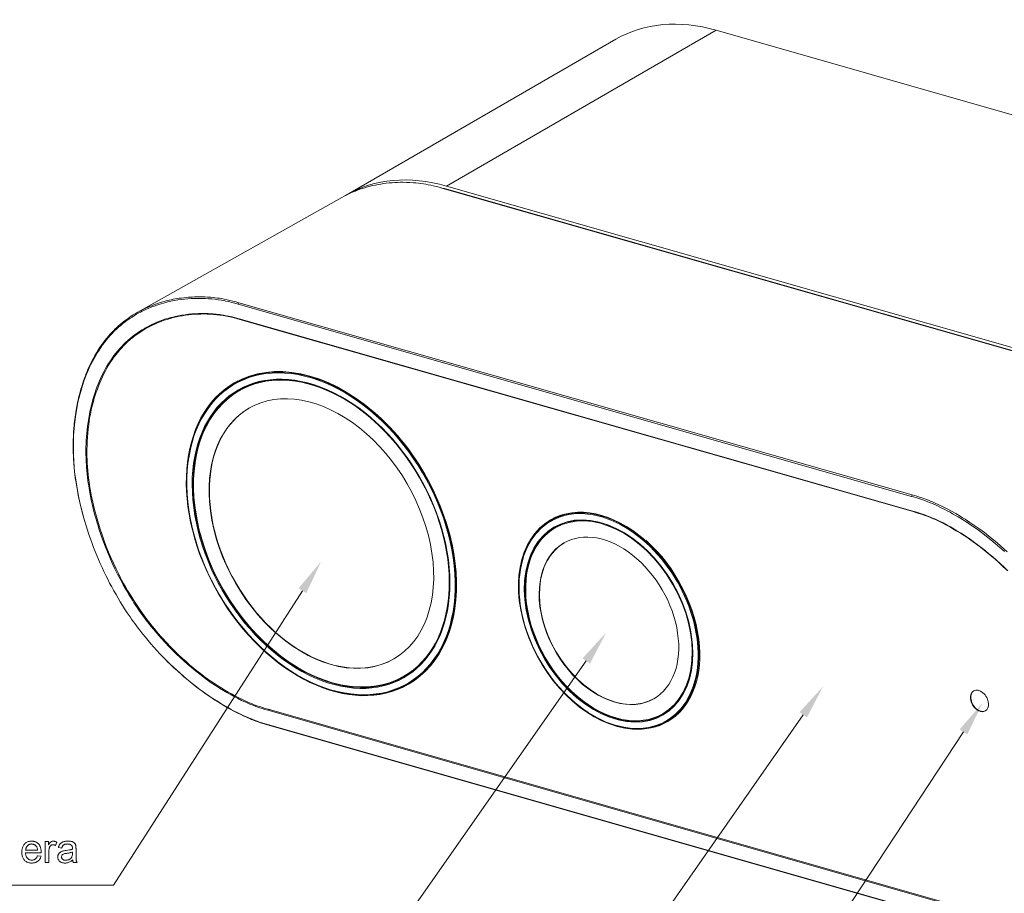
# Model space of a CAD drawing. Extents: x 0 to 841, y 0 to 594.
# Tile 42 of 69: x 433 to 518, y 439 to 515. Entities that reach past the tile are written whole.
import ezdxf

# ---------------------------------------------------------------- set-up
doc = ezdxf.new("R2010")
doc.units = 0

msp = doc.modelspace()

# ---------------------------------------------------------------- linework, layer by layer
at = {"color": 7, "lineweight": 13}
for p, q in [((493.328, 513.636), (470.091, 500.204)), ((493.328, 513.636), (551.332, 497.077)), ((484.69, 512.864), (461.454, 499.432)), ((527.715, 483.463), (469.695, 500.027)), ((470.091, 500.204), (528.095, 483.646)), ((528.115, 483.374), (470.111, 499.933)), ((461.071, 499.219), (443.484, 489.332)), ((510.176, 473.458), (452.146, 490.024)), ((510.232, 473.585), (452.203, 490.151)), ((452.237, 488.759), (510.267, 472.193)), ((452.273, 488.713), (510.303, 472.147)), ((512.727, 438.473), (454.697, 455.039)), ((512.754, 438.555), (454.724, 455.121)), ((454.788, 453.773), (512.818, 437.207)), ((454.858, 453.72), (512.888, 437.154))]:
    msp.add_line(p, q, dxfattribs=at)
at = {"color": 7, "lineweight": 13, "ltscale": 0.00083437}
msp.add_line((470.111, 499.933), (470.082, 499.916), dxfattribs=at)
at = {"color": 7, "lineweight": 13, "ltscale": 0.003864}
msp.add_line((450.153, 490.583), (449.999, 490.599), dxfattribs=at)
at = {"color": 7, "lineweight": 13, "ltscale": 0.003478}
msp.add_line((452.146, 490.024), (452.203, 490.151), dxfattribs=at)
at = {"color": 7, "lineweight": 13, "ltscale": 0.018208}
for p, q in [((444.767, 488.262), (444.137, 487.898)), ((452.836, 482.916), (452.205, 482.551)), ((467.049, 458.328), (466.418, 457.964))]:
    msp.add_line(p, q, dxfattribs=at)
at = {"color": 7, "lineweight": 13, "ltscale": 0.002216}
msp.add_line((444.944, 488.362), (445.014, 488.415), dxfattribs=at)
at = {"color": 7, "lineweight": 13, "ltscale": 0.001164}
msp.add_line((452.314, 488.737), (452.273, 488.713), dxfattribs=at)
at = {"color": 7, "lineweight": 13, "ltscale": 0.021491}
for p, q in [((451.789, 483.17), (452.53, 483.605)), ((466.747, 457.294), (467.494, 457.719))]:
    msp.add_line(p, q, dxfattribs=at)
at = {"color": 7, "lineweight": 13, "ltscale": 0.001503}
msp.add_line((437.986, 476.318), (437.973, 476.376), dxfattribs=at)
at = {"color": 7, "lineweight": 13, "ltscale": 0.004203}
msp.add_line((447.732, 473.71), (447.743, 473.542), dxfattribs=at)
at = {"color": 7, "lineweight": 13, "ltscale": 0.003479}
msp.add_line((510.176, 473.458), (510.232, 473.585), dxfattribs=at)
at = {"color": 7, "lineweight": 13, "ltscale": 0.000922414}
msp.add_line((438.772, 471.83), (438.782, 471.795), dxfattribs=at)
at = {"color": 7, "lineweight": 13, "ltscale": 0.001159}
msp.add_line((510.303, 472.147), (510.343, 472.171), dxfattribs=at)
at = {"color": 7, "lineweight": 13, "ltscale": 0.018187}
msp.add_line((479.062, 471.375), (479.689, 471.744), dxfattribs=at)
at = {"color": 7, "lineweight": 13, "ltscale": 0.017437}
msp.add_line((480.067, 471.097), (479.463, 470.748), dxfattribs=at)
at = {"color": 7, "lineweight": 13, "ltscale": 0.006004}
msp.add_line((470.326, 467.095), (470.307, 467.335), dxfattribs=at)
at = {"color": 7, "lineweight": 13, "ltscale": 0.006014}
msp.add_line((491.279, 460.671), (491.259, 460.911), dxfattribs=at)
at = {"color": 7, "lineweight": 13, "ltscale": 0.000900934}
msp.add_line((445.931, 459.351), (445.905, 459.377), dxfattribs=at)
at = {"color": 7, "lineweight": 13, "ltscale": 0.002984}
msp.add_line((454.8, 455.099), (454.697, 455.039), dxfattribs=at)
at = {"color": 7, "lineweight": 13, "ltscale": 0.017427}
msp.add_line((489.326, 455.081), (488.723, 454.732), dxfattribs=at)
at = {"color": 7, "lineweight": 13, "ltscale": 0.019053}
msp.add_line((489.065, 454.071), (489.727, 454.448), dxfattribs=at)
at = {"color": 7, "lineweight": 13, "ltscale": 0.002203}
msp.add_line((454.788, 453.773), (454.858, 453.72), dxfattribs=at)
at = {"color": 7, "lineweight": 13, "ltscale": 0.000910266}
msp.add_line((486.123, 453.398), (486.155, 453.417), dxfattribs=at)
at = {"color": 7, "lineweight": 13}
for points in [[(469.697, 500.03), (469.45, 500.101), (469.195, 500.169), (468.934, 500.233), (468.731, 500.279), (468.526, 500.32), (468.319, 500.359), (468.11, 500.393), (467.896, 500.424), (467.68, 500.451), (467.461, 500.474), (467.241, 500.493), (466.943, 500.513), (466.643, 500.525), (466.341, 500.53), (466.111, 500.528), (465.88, 500.523), (465.645, 500.512), (465.403, 500.496), (465.152, 500.475), (464.902, 500.447), (464.658, 500.415), (464.424, 500.38), (464.198, 500.34), (463.971, 500.295), (463.742, 500.245), (463.514, 500.19), (463.289, 500.13), (463.068, 500.066), (462.851, 499.998), (462.637, 499.926), (462.435, 499.852), (462.239, 499.777), (462.047, 499.698), (461.855, 499.614), (461.663, 499.526), (461.469, 499.431), (461.277, 499.332), (461.087, 499.229)], [(437.987, 476.318), (437.967, 476.62), (437.952, 476.934), (437.941, 477.26), (437.936, 477.614), (437.937, 477.973), (437.945, 478.339), (437.961, 478.716), (437.978, 479.014), (438.001, 479.316), (438.029, 479.621), (438.053, 479.851), (438.08, 480.082), (438.111, 480.311), (438.144, 480.539), (438.199, 480.876), (438.261, 481.216), (438.332, 481.562), (438.411, 481.912), (438.487, 482.215), (438.569, 482.516), (438.657, 482.815), (438.75, 483.112), (438.85, 483.404), (438.956, 483.695), (439.067, 483.982), (439.186, 484.266), (439.31, 484.547), (439.441, 484.823), (439.577, 485.094), (439.719, 485.359), (439.86, 485.607), (440.006, 485.851), (440.151, 486.078), (440.301, 486.302), (440.456, 486.521), (440.614, 486.732), (440.771, 486.932), (440.933, 487.127), (441.102, 487.319), (441.279, 487.51), (441.457, 487.692), (441.641, 487.869), (441.828, 488.039), (442.017, 488.203), (442.202, 488.355), (442.389, 488.5), (442.584, 488.644), (442.791, 488.789), (442.991, 488.921), (443.192, 489.047), (443.392, 489.165), (443.586, 489.274), (443.726, 489.349), (443.866, 489.42), (444.003, 489.488), (444.138, 489.552), (444.382, 489.661), (444.635, 489.766), (444.768, 489.818), (444.905, 489.869), (445.131, 489.949), (445.307, 490.007), (445.5, 490.066), (445.705, 490.125), (445.913, 490.181), (446.066, 490.219), (446.214, 490.253), (446.484, 490.311), (446.646, 490.342), (446.938, 490.391), (447.229, 490.433), (447.519, 490.467), (447.809, 490.494), (448.101, 490.513), (448.346, 490.524), (448.592, 490.529), (448.84, 490.529), (449.088, 490.524), (449.336, 490.514), (449.582, 490.499), (449.862, 490.476), (450.14, 490.446), (450.417, 490.41), (450.692, 490.368), (450.892, 490.333), (451.09, 490.294), (451.286, 490.252), (451.432, 490.219), (451.577, 490.183), (451.863, 490.108), (452.145, 490.025)], [(449.999, 490.599), (449.747, 490.622), (449.502, 490.638), (449.263, 490.649), (449.032, 490.656), (448.796, 490.659), (448.555, 490.657), (448.369, 490.652), (448.188, 490.645), (448.015, 490.635), (447.851, 490.623), (447.649, 490.606), (447.447, 490.585), (447.235, 490.559), (447.065, 490.535), (446.889, 490.508), (446.713, 490.477), (446.54, 490.445), (446.369, 490.41), (446.197, 490.372), (446.024, 490.331), (445.854, 490.288), (445.635, 490.227), (445.424, 490.164), (445.218, 490.098), (445.015, 490.028), (444.808, 489.952), (444.599, 489.869), (444.389, 489.781), (444.19, 489.693), (444.002, 489.604), (443.831, 489.519), (443.66, 489.43), (443.486, 489.334)], [(452.202, 490.152), (451.863, 490.244), (451.693, 490.288), (451.436, 490.352), (451.183, 490.41), (450.929, 490.463), (450.713, 490.503), (450.521, 490.534), (450.349, 490.559), (450.153, 490.583)], [(443.486, 489.334), (443.265, 489.206), (443.047, 489.071), (442.842, 488.938), (442.652, 488.806), (442.49, 488.689), (442.326, 488.565), (442.157, 488.431), (441.984, 488.288), (441.836, 488.159), (441.692, 488.029), (441.551, 487.895), (441.411, 487.758), (441.273, 487.616), (441.139, 487.472), (440.972, 487.284), (440.81, 487.091), (440.65, 486.891), (440.495, 486.686), (440.344, 486.477), (440.2, 486.265), (440.06, 486.049), (439.925, 485.831), (439.796, 485.61), (439.672, 485.387), (439.553, 485.162), (439.439, 484.935), (439.357, 484.764), (439.277, 484.59), (439.198, 484.411), (439.12, 484.227), (439.044, 484.042), (438.971, 483.854), (438.892, 483.642), (438.815, 483.426), (438.742, 483.208), (438.658, 482.944), (438.583, 482.692), (438.513, 482.442), (438.461, 482.245), (438.417, 482.071), (438.376, 481.898), (438.3, 481.557), (438.233, 481.219), (438.173, 480.88), (438.141, 480.685), (438.111, 480.488), (438.084, 480.294), (438.061, 480.108), (438.039, 479.924), (438.019, 479.735), (438, 479.541), (437.984, 479.349), (437.958, 478.986), (437.94, 478.647), (437.929, 478.314), (437.922, 477.971), (437.922, 477.625), (437.928, 477.288), (437.939, 476.958), (437.956, 476.633), (437.973, 476.376)], [(452.237, 488.759), (451.923, 488.845), (451.611, 488.923), (451.455, 488.959), (451.299, 488.993), (451.093, 489.035), (450.887, 489.073), (450.682, 489.108), (450.54, 489.129), (450.399, 489.148), (450.258, 489.165), (450.117, 489.18), (449.976, 489.193), (449.835, 489.204), (449.555, 489.22), (449.276, 489.228), (448.999, 489.228), (448.725, 489.222), (448.453, 489.209), (448.156, 489.187), (447.862, 489.158), (447.57, 489.121), (447.281, 489.077), (447.138, 489.052), (446.995, 489.025), (446.853, 488.997), (446.712, 488.966), (446.524, 488.922), (446.338, 488.874), (446.154, 488.823), (445.914, 488.751), (445.678, 488.673), (445.444, 488.588), (445.213, 488.498), (444.985, 488.402), (444.76, 488.3), (444.538, 488.193), (444.319, 488.079), (444.104, 487.96), (444.074, 487.942)], [(444.139, 487.899), (444.288, 487.983), (444.524, 488.109), (444.765, 488.229), (445.01, 488.341), (445.258, 488.447), (445.509, 488.545), (445.764, 488.637), (446.023, 488.721), (446.285, 488.798), (446.55, 488.868), (446.818, 488.931), (447.089, 488.986), (447.344, 489.032), (447.601, 489.072), (447.86, 489.105), (448.12, 489.133), (448.383, 489.154), (448.648, 489.17), (448.917, 489.179), (449.189, 489.182), (449.462, 489.178), (449.737, 489.166), (450.014, 489.147), (450.292, 489.119), (450.571, 489.084), (450.851, 489.04), (451.133, 488.989), (451.416, 488.931), (451.701, 488.865), (451.987, 488.792), (452.273, 488.713)], [(444.074, 487.942), (443.858, 487.814), (443.647, 487.68), (443.439, 487.539), (443.235, 487.393), (443.035, 487.24), (442.84, 487.082), (442.649, 486.918), (442.462, 486.747), (442.28, 486.571), (442.102, 486.389), (441.929, 486.2), (441.761, 486.006), (441.598, 485.805), (441.439, 485.599), (441.279, 485.379), (441.124, 485.152), (440.974, 484.919), (440.83, 484.681), (440.691, 484.437), (440.557, 484.188), (440.429, 483.934), (440.306, 483.674), (440.189, 483.41), (440.077, 483.141), (439.97, 482.868), (439.875, 482.607), (439.785, 482.342), (439.7, 482.073), (439.619, 481.801), (439.544, 481.525), (439.474, 481.246), (439.434, 481.077), (439.396, 480.907), (439.359, 480.736), (439.325, 480.563), (439.261, 480.215), (439.205, 479.862), (439.156, 479.505), (439.122, 479.207), (439.092, 478.906), (439.067, 478.602), (439.048, 478.302), (439.034, 477.999), (439.026, 477.694), (439.022, 477.398), (439.023, 477.1), (439.029, 476.8), (439.036, 476.606), (439.045, 476.411), (439.056, 476.21), (439.07, 476.009)], [(439.155, 476.012), (439.136, 476.32), (439.121, 476.625), (439.112, 476.93), (439.108, 477.232), (439.109, 477.533), (439.115, 477.832), (439.129, 478.2), (439.151, 478.564), (439.18, 478.924), (439.216, 479.281), (439.26, 479.635), (439.312, 479.989), (439.371, 480.34), (439.403, 480.513), (439.437, 480.686), (439.485, 480.914), (439.536, 481.14), (439.591, 481.364), (439.664, 481.641), (439.742, 481.915), (439.824, 482.185), (439.912, 482.451), (440.004, 482.713), (440.101, 482.972), (440.21, 483.242), (440.324, 483.508), (440.443, 483.769), (440.568, 484.025), (440.699, 484.276), (440.834, 484.522), (440.975, 484.763), (441.122, 484.997), (441.273, 485.226), (441.43, 485.449), (441.592, 485.666), (441.759, 485.877), (441.844, 485.98), (441.931, 486.081), (442.019, 486.18), (442.108, 486.278), (442.228, 486.406), (442.351, 486.532), (442.477, 486.654), (442.572, 486.744), (442.668, 486.832), (442.766, 486.919), (442.865, 487.004), (443.066, 487.169), (443.272, 487.328), (443.483, 487.481), (443.697, 487.627), (443.916, 487.766), (444.139, 487.899)], [(451.789, 483.17), (451.657, 483.09), (451.526, 483.007), (451.396, 482.921), (451.269, 482.832), (451.143, 482.741), (451.02, 482.646), (450.898, 482.549), (450.778, 482.449), (450.698, 482.379), (450.576, 482.27), (450.457, 482.158), (450.339, 482.043), (450.225, 481.925), (450.112, 481.804), (450.001, 481.68), (449.893, 481.553), (449.788, 481.423), (449.668, 481.27), (449.573, 481.143), (449.481, 481.014), (449.391, 480.882), (449.303, 480.749), (449.218, 480.613), (449.134, 480.475), (449.053, 480.334), (448.974, 480.192), (448.854, 479.962), (448.74, 479.728), (448.635, 479.497), (448.535, 479.261), (448.441, 479.021), (448.353, 478.777), (448.298, 478.617), (448.246, 478.455), (448.197, 478.292), (448.15, 478.126), (448.105, 477.96), (448.062, 477.791), (448.022, 477.621), (447.984, 477.45), (447.934, 477.205), (447.897, 476.999), (447.862, 476.791), (447.831, 476.581), (447.804, 476.369), (447.779, 476.156), (447.758, 475.941), (447.74, 475.724), (447.726, 475.506), (447.715, 475.286), (447.708, 475.064), (447.703, 474.842), (447.702, 474.618), (447.705, 474.393), (447.711, 474.166), (447.72, 473.938), (447.732, 473.71)], [(470.307, 467.335), (470.286, 467.555), (470.262, 467.776), (470.235, 467.998), (470.205, 468.22), (470.171, 468.444), (470.135, 468.667), (470.095, 468.891), (470.052, 469.116), (470.006, 469.341), (469.957, 469.566), (469.905, 469.791), (469.85, 470.016), (469.791, 470.242), (469.73, 470.467), (469.666, 470.693), (469.599, 470.918), (469.529, 471.143), (469.455, 471.368), (469.379, 471.593), (469.3, 471.817), (469.218, 472.041), (469.134, 472.264), (469.046, 472.487), (468.956, 472.708), (468.862, 472.93), (468.766, 473.15), (468.668, 473.37), (468.566, 473.589), (468.462, 473.807), (468.356, 474.023), (468.246, 474.239), (468.134, 474.454), (468.02, 474.667), (467.903, 474.879), (467.784, 475.09), (467.662, 475.299), (467.537, 475.507), (467.411, 475.713), (467.282, 475.918), (467.15, 476.121), (467.017, 476.323), (466.881, 476.522), (466.743, 476.72), (466.603, 476.916), (466.461, 477.111), (466.316, 477.303), (466.17, 477.493), (466.022, 477.681), (465.872, 477.867), (465.719, 478.05), (465.565, 478.232), (465.41, 478.411), (465.252, 478.587), (465.093, 478.762), (464.932, 478.934), (464.769, 479.103), (464.605, 479.27), (464.44, 479.434), (464.272, 479.596), (464.104, 479.755), (463.934, 479.911), (463.763, 480.064), (463.59, 480.215), (463.416, 480.362), (463.241, 480.507), (463.065, 480.649), (462.888, 480.787), (462.71, 480.923), (462.531, 481.056), (462.35, 481.185), (462.169, 481.311), (461.988, 481.435), (461.805, 481.555), (461.622, 481.671), (461.438, 481.785), (461.253, 481.895), (461.068, 482.001), (460.883, 482.105), (460.697, 482.204), (460.51, 482.301), (460.323, 482.394), (460.136, 482.483), (459.949, 482.569), (459.761, 482.652), (459.574, 482.73), (459.386, 482.806), (459.198, 482.877), (459.011, 482.945), (458.726, 483.041), (458.422, 483.135), (458.12, 483.218), (457.818, 483.292), (457.518, 483.355), (457.259, 483.403), (457.001, 483.443), (456.744, 483.475), (456.489, 483.5), (456.273, 483.515), (456.059, 483.525), (455.896, 483.529), (455.734, 483.529), (455.573, 483.527), (455.413, 483.521), (455.253, 483.512), (455.095, 483.5), (454.938, 483.485), (454.782, 483.467), (454.66, 483.45), (454.491, 483.424), (454.323, 483.394), (454.157, 483.36), (453.992, 483.322), (453.828, 483.281), (453.667, 483.235), (453.506, 483.187), (453.348, 483.134), (453.195, 483.079), (453.045, 483.021), (452.895, 482.959), (452.748, 482.894), (452.602, 482.826), (452.458, 482.754), (452.317, 482.678), (452.177, 482.599)], [(438.773, 471.828), (438.661, 472.255), (438.558, 472.675), (438.464, 473.085), (438.38, 473.48), (438.314, 473.813), (438.254, 474.136), (438.201, 474.45), (438.166, 474.67), (438.134, 474.885), (438.104, 475.101), (438.077, 475.31), (438.037, 475.65), (438.005, 475.978), (437.984, 476.224), (437.974, 476.376)], [(438.782, 471.795), (438.703, 472.093), (438.63, 472.38), (438.557, 472.682), (438.502, 472.923), (438.447, 473.173), (438.364, 473.569), (438.29, 473.957), (438.224, 474.336), (438.165, 474.708), (438.114, 475.073), (438.077, 475.363), (438.045, 475.651), (438.017, 475.929), (438.001, 476.125), (437.986, 476.318)], [(439.07, 476.009), (439.094, 475.7), (439.124, 475.39), (439.159, 475.079), (439.189, 474.845), (439.222, 474.611), (439.257, 474.375), (439.295, 474.138), (439.352, 473.812), (439.414, 473.485), (439.481, 473.157), (439.535, 472.911), (439.591, 472.665), (439.65, 472.418), (439.712, 472.171), (439.799, 471.838), (439.892, 471.506), (439.989, 471.173), (440.066, 470.923), (440.145, 470.674), (440.31, 470.176), (440.487, 469.679), (440.673, 469.185), (440.87, 468.692), (441.077, 468.202), (441.294, 467.715), (441.521, 467.232), (441.75, 466.768), (441.987, 466.309), (442.233, 465.854), (442.488, 465.404), (442.752, 464.959), (442.887, 464.739), (443.024, 464.52), (443.163, 464.303), (443.305, 464.088), (443.448, 463.874), (443.594, 463.662), (443.791, 463.381), (443.992, 463.104), (444.197, 462.83), (444.352, 462.627), (444.509, 462.426), (444.669, 462.224), (444.832, 462.025), (445.161, 461.634), (445.496, 461.251), (445.836, 460.877), (446.183, 460.511), (446.496, 460.192), (446.814, 459.88), (447.136, 459.576), (447.461, 459.278), (447.79, 458.988), (448.123, 458.706), (448.459, 458.431), (448.797, 458.163), (449.138, 457.904), (449.482, 457.653), (449.827, 457.41), (450.176, 457.176), (450.527, 456.95), (450.88, 456.733), (451.161, 456.566), (451.443, 456.405), (451.726, 456.249), (452.083, 456.061), (452.439, 455.883), (452.618, 455.798), (452.796, 455.716), (452.974, 455.637), (453.153, 455.562), (453.318, 455.496), (453.482, 455.433), (453.661, 455.367), (453.84, 455.305), (454.02, 455.245), (454.201, 455.187), (454.448, 455.111), (454.697, 455.039)], [(454.724, 455.121), (454.476, 455.193), (454.229, 455.268), (453.993, 455.344), (453.758, 455.424), (453.519, 455.511), (453.28, 455.603), (453.042, 455.702), (452.804, 455.807), (452.565, 455.918), (452.386, 456.004), (452.207, 456.094), (451.85, 456.28), (451.568, 456.434), (451.285, 456.594), (451.003, 456.759), (450.73, 456.924), (450.458, 457.095), (450.187, 457.271), (449.862, 457.49), (449.54, 457.716), (449.22, 457.95), (448.902, 458.19), (448.586, 458.438), (448.272, 458.693), (447.959, 458.956), (447.65, 459.224), (447.344, 459.5), (447.041, 459.782), (446.678, 460.132), (446.32, 460.491), (445.968, 460.86), (445.622, 461.237), (445.451, 461.429), (445.281, 461.623), (445.114, 461.818), (444.949, 462.016), (444.731, 462.282), (444.517, 462.552), (444.305, 462.826), (444.004, 463.231), (443.71, 463.642), (443.424, 464.061), (443.146, 464.486), (442.876, 464.917), (442.615, 465.354), (442.439, 465.66), (442.266, 465.969), (442.098, 466.28), (441.974, 466.514), (441.853, 466.75), (441.618, 467.225), (441.393, 467.703), (441.177, 468.185), (440.971, 468.67), (440.775, 469.157), (440.589, 469.647), (440.413, 470.139), (440.247, 470.632), (440.092, 471.126), (439.975, 471.524), (439.865, 471.922), (439.762, 472.319), (439.666, 472.717), (439.577, 473.114), (439.51, 473.439), (439.448, 473.763), (439.39, 474.087), (439.339, 474.402), (439.293, 474.717), (439.252, 475.029), (439.214, 475.358), (439.182, 475.685), (439.155, 476.012)], [(466.697, 457.267), (466.555, 457.19), (466.412, 457.116), (466.267, 457.046), (466.12, 456.979), (465.972, 456.915), (465.822, 456.854), (465.67, 456.797), (465.517, 456.743), (465.411, 456.708), (465.242, 456.655), (465.071, 456.607), (464.898, 456.563), (464.724, 456.522), (464.548, 456.486), (464.371, 456.453), (464.192, 456.425), (464.012, 456.401), (463.831, 456.38), (463.648, 456.364), (463.464, 456.351), (463.279, 456.343), (463.093, 456.339), (462.905, 456.339), (462.717, 456.342), (462.527, 456.35), (462.242, 456.37), (462.086, 456.384), (461.93, 456.401), (461.773, 456.42), (461.616, 456.442), (461.458, 456.467), (461.301, 456.495), (460.984, 456.557), (460.712, 456.62), (460.439, 456.689), (460.165, 456.767), (459.891, 456.851), (459.651, 456.932), (459.41, 457.018), (459.213, 457.093), (459.016, 457.172), (458.818, 457.254), (458.621, 457.34), (458.424, 457.43), (458.228, 457.524), (458.031, 457.622), (457.836, 457.723), (457.64, 457.827), (457.445, 457.936), (457.251, 458.047), (457.057, 458.163), (456.864, 458.282), (456.671, 458.404), (456.479, 458.53), (456.289, 458.659), (456.099, 458.791), (455.909, 458.927), (455.721, 459.066), (455.534, 459.208), (455.348, 459.354), (455.164, 459.502), (454.98, 459.654), (454.798, 459.809), (454.617, 459.967), (454.437, 460.127), (454.259, 460.291), (454.082, 460.457), (453.906, 460.627), (453.733, 460.799), (453.561, 460.974), (453.39, 461.151), (453.221, 461.331), (453.054, 461.514), (452.889, 461.699), (452.726, 461.887), (452.564, 462.077), (452.405, 462.27), (452.247, 462.465), (452.092, 462.662), (451.939, 462.861), (451.787, 463.062), (451.638, 463.266), (451.491, 463.471), (451.347, 463.679), (451.204, 463.888), (451.064, 464.099), (450.927, 464.312), (450.792, 464.527), (450.659, 464.743), (450.529, 464.961), (450.401, 465.18), (450.276, 465.401), (450.153, 465.624), (450.034, 465.847), (449.916, 466.072), (449.802, 466.298), (449.69, 466.525), (449.581, 466.754), (449.475, 466.983), (449.372, 467.213), (449.271, 467.444), (449.174, 467.676), (449.079, 467.909), (448.987, 468.143), (448.899, 468.377), (448.813, 468.611), (448.73, 468.846), (448.651, 469.082), (448.574, 469.317), (448.501, 469.553), (448.43, 469.79), (448.363, 470.026), (448.299, 470.262), (448.238, 470.499), (448.181, 470.735), (448.126, 470.972), (448.075, 471.208), (448.027, 471.443), (447.982, 471.679), (447.941, 471.914), (447.903, 472.148), (447.868, 472.383), (447.836, 472.616), (447.808, 472.849), (447.783, 473.081), (447.762, 473.312), (447.743, 473.542)], [(510.231, 473.586), (510.623, 473.471), (510.863, 473.399), (511.17, 473.299), (511.45, 473.199), (511.624, 473.133), (511.8, 473.063), (511.977, 472.989), (512.156, 472.911), (512.518, 472.746), (512.883, 472.569), (513.248, 472.382), (513.615, 472.184), (513.986, 471.976), (514.358, 471.757), (514.571, 471.628), (514.783, 471.495), (514.994, 471.36), (515.205, 471.221), (515.624, 470.936), (516.041, 470.639), (516.443, 470.339), (516.843, 470.029), (517.235, 469.712), (517.543, 469.453), (517.842, 469.195), (518.126, 468.941), (518.403, 468.686)], [(510.174, 473.459), (510.35, 473.411), (510.527, 473.36), (510.707, 473.305), (510.888, 473.246), (511.066, 473.186), (511.234, 473.126), (511.572, 472.998), (511.707, 472.945), (512.024, 472.812), (512.343, 472.67), (512.667, 472.517), (512.987, 472.359), (513.307, 472.193), (513.493, 472.093), (513.707, 471.974), (514.076, 471.762), (514.2, 471.688), (514.561, 471.468), (514.922, 471.237), (515.046, 471.156), (515.344, 470.956), (515.655, 470.741), (515.931, 470.544), (516.199, 470.346), (516.597, 470.042), (516.991, 469.727), (517.383, 469.401), (517.77, 469.066), (518.171, 468.707)], [(445.905, 459.377), (445.649, 459.637), (445.39, 459.908), (445.132, 460.187), (444.878, 460.469), (444.628, 460.754), (444.386, 461.037), (444.153, 461.318), (443.933, 461.591), (443.661, 461.938), (443.525, 462.116), (443.386, 462.301), (443.239, 462.5), (443.099, 462.694), (442.962, 462.887), (442.827, 463.08), (442.588, 463.432), (442.354, 463.787), (442.171, 464.074), (441.983, 464.377), (441.798, 464.685), (441.616, 464.996), (441.431, 465.322), (441.246, 465.658), (441.065, 465.999), (440.895, 466.33), (440.73, 466.659), (440.57, 466.991), (440.412, 467.328), (440.257, 467.669), (440.104, 468.019), (439.956, 468.371), (439.817, 468.711), (439.681, 469.058), (439.546, 469.415), (439.409, 469.793), (439.279, 470.168), (439.155, 470.542), (439.036, 470.917), (438.901, 471.371), (438.782, 471.795)], [(518.468, 467.039), (518.15, 467.351), (517.828, 467.656), (517.503, 467.953), (517.173, 468.243), (516.841, 468.526), (516.505, 468.801), (516.167, 469.068), (515.826, 469.327), (515.482, 469.578), (515.136, 469.821), (514.788, 470.055), (514.437, 470.281), (514.084, 470.499), (513.803, 470.665), (513.521, 470.827), (513.238, 470.982), (512.881, 471.171), (512.525, 471.349), (512.346, 471.434), (512.168, 471.516), (511.989, 471.594), (511.811, 471.669), (511.646, 471.736), (511.482, 471.799), (511.303, 471.864), (511.124, 471.927), (510.944, 471.987), (510.763, 472.045), (510.515, 472.12), (510.267, 472.193)], [(510.303, 472.147), (510.551, 472.075), (510.798, 472), (511.034, 471.924), (511.269, 471.844), (511.508, 471.757), (511.747, 471.665), (511.985, 471.566), (512.223, 471.461), (512.462, 471.35), (512.641, 471.264), (512.82, 471.174), (513.177, 470.988), (513.459, 470.834), (513.742, 470.674), (514.024, 470.509), (514.297, 470.344), (514.569, 470.173), (514.84, 469.997), (515.164, 469.778), (515.487, 469.552), (515.807, 469.318), (516.125, 469.078), (516.441, 468.83), (516.755, 468.575), (517.068, 468.312), (517.377, 468.043), (517.683, 467.768), (517.986, 467.486), (518.349, 467.136)], [(491.259, 460.911), (491.244, 461.054), (491.227, 461.198), (491.187, 461.488), (491.139, 461.779), (491.083, 462.072), (491.019, 462.365), (490.947, 462.658), (490.867, 462.952), (490.78, 463.245), (490.684, 463.538), (490.582, 463.83), (490.471, 464.12), (490.353, 464.409), (490.228, 464.697), (490.096, 464.981), (489.958, 465.264), (489.812, 465.543), (489.66, 465.819), (489.501, 466.092), (489.336, 466.361), (489.165, 466.625), (488.989, 466.886), (488.806, 467.141), (488.619, 467.391), (488.426, 467.636), (488.228, 467.876), (488.025, 468.109), (487.818, 468.336), (487.606, 468.557), (487.391, 468.771), (487.172, 468.979), (486.949, 469.179), (486.723, 469.371), (486.515, 469.54), (486.305, 469.702), (486.092, 469.857), (485.878, 470.005), (485.672, 470.141), (485.553, 470.216), (485.433, 470.289), (485.313, 470.36), (485.192, 470.428), (485.071, 470.495), (484.95, 470.559), (484.829, 470.621), (484.707, 470.681), (484.585, 470.738), (484.463, 470.794), (484.341, 470.846), (484.219, 470.897), (484.097, 470.945), (483.975, 470.991), (483.853, 471.034), (483.704, 471.084), (483.498, 471.148), (483.292, 471.204), (483.087, 471.253), (482.883, 471.296), (482.722, 471.324), (482.562, 471.348), (482.404, 471.368), (482.245, 471.383), (482.09, 471.394), (481.935, 471.4), (481.731, 471.402), (481.529, 471.397), (481.33, 471.383), (481.132, 471.362), (481.028, 471.347), (480.918, 471.33), (480.81, 471.31), (480.702, 471.287), (480.595, 471.262), (480.489, 471.234), (480.384, 471.205), (480.28, 471.172), (480.177, 471.138), (480.013, 471.076), (479.852, 471.009), (479.693, 470.935), (479.539, 470.855)], [(470.326, 467.095), (470.34, 466.877), (470.351, 466.659), (470.359, 466.443), (470.364, 466.227), (470.365, 466.013), (470.364, 465.8), (470.359, 465.589), (470.351, 465.378), (470.34, 465.169), (470.325, 464.962), (470.307, 464.756), (470.287, 464.552), (470.263, 464.349), (470.236, 464.148), (470.205, 463.949), (470.172, 463.752), (470.136, 463.56), (470.097, 463.369), (470.065, 463.225), (470.032, 463.081), (469.996, 462.939), (469.959, 462.798), (469.92, 462.658), (469.88, 462.519), (469.837, 462.382), (469.793, 462.246), (469.747, 462.11), (469.7, 461.976), (469.65, 461.844), (469.599, 461.713), (469.547, 461.583), (469.492, 461.455), (469.436, 461.328), (469.378, 461.202), (469.302, 461.044), (469.222, 460.888), (469.138, 460.73), (469.051, 460.574), (468.961, 460.422), (468.868, 460.272), (468.772, 460.125), (468.674, 459.981), (468.573, 459.841), (468.47, 459.703), (468.36, 459.564), (468.248, 459.429), (468.134, 459.297), (468.016, 459.168), (467.896, 459.042), (467.774, 458.92), (467.649, 458.802), (467.521, 458.687), (467.398, 458.581), (467.273, 458.479), (467.146, 458.38), (467.016, 458.284), (466.885, 458.192), (466.751, 458.102), (466.616, 458.016), (466.478, 457.934)], [(457.678, 465.338), (441.404, 439.961), (418.22, 439.961)], [(489.006, 454.038), (488.914, 453.989), (488.821, 453.942), (488.727, 453.896), (488.632, 453.853), (488.536, 453.812), (488.438, 453.773), (488.34, 453.736), (488.241, 453.701), (488.143, 453.669), (488.03, 453.635), (487.915, 453.603), (487.8, 453.574), (487.683, 453.548), (487.565, 453.524), (487.447, 453.503), (487.327, 453.485), (487.206, 453.469), (487.085, 453.456), (486.963, 453.445), (486.84, 453.438), (486.716, 453.433), (486.591, 453.431), (486.466, 453.431), (486.34, 453.434), (486.213, 453.44), (486.048, 453.451), (485.833, 453.473), (485.617, 453.502), (485.399, 453.538), (485.181, 453.582), (485.005, 453.623), (484.828, 453.669), (484.651, 453.719), (484.474, 453.774), (484.302, 453.831), (484.13, 453.894), (483.998, 453.944), (483.866, 453.997), (483.735, 454.053), (483.603, 454.111), (483.472, 454.171), (483.341, 454.234), (483.21, 454.3), (483.079, 454.367), (482.841, 454.497), (482.605, 454.635), (482.371, 454.78), (482.137, 454.933), (481.92, 455.084), (481.794, 455.175), (481.669, 455.268), (481.544, 455.363), (481.42, 455.46), (481.297, 455.56), (481.174, 455.661), (481.053, 455.765), (480.932, 455.87), (480.812, 455.978), (480.694, 456.087), (480.576, 456.198), (480.459, 456.312), (480.343, 456.427), (480.228, 456.544), (480.115, 456.662), (480.002, 456.783), (479.891, 456.905), (479.781, 457.028), (479.672, 457.154), (479.564, 457.281), (479.458, 457.409), (479.353, 457.54), (479.25, 457.671), (479.047, 457.939), (478.85, 458.212), (478.658, 458.49), (478.473, 458.773), (478.295, 459.061), (478.123, 459.353), (477.958, 459.648), (477.8, 459.948), (477.65, 460.25), (477.506, 460.556), (477.371, 460.863), (477.243, 461.173), (477.182, 461.329), (477.122, 461.485), (477.065, 461.642), (477.01, 461.799), (476.957, 461.956), (476.906, 462.113), (476.857, 462.27), (476.811, 462.428), (476.766, 462.586), (476.723, 462.744), (476.683, 462.901), (476.644, 463.059), (476.608, 463.217), (476.574, 463.374), (476.542, 463.531), (476.512, 463.689), (476.484, 463.845), (476.459, 464.002), (476.436, 464.158), (476.415, 464.314), (476.396, 464.469), (476.379, 464.624), (476.365, 464.778), (476.353, 464.932)], [(491.279, 460.671), (491.288, 460.529), (491.295, 460.387), (491.301, 460.246), (491.304, 460.106), (491.305, 459.967), (491.303, 459.828), (491.3, 459.69), (491.295, 459.553), (491.288, 459.417), (491.279, 459.282), (491.267, 459.148), (491.254, 459.016), (491.238, 458.884), (491.221, 458.753), (491.201, 458.623), (491.179, 458.495), (491.156, 458.366), (491.109, 458.146), (491.065, 457.961), (491.016, 457.78), (490.963, 457.602), (490.904, 457.425), (490.84, 457.249), (490.772, 457.077), (490.699, 456.908), (490.613, 456.727), (490.564, 456.631), (490.51, 456.528), (490.453, 456.427), (490.395, 456.327), (490.335, 456.23), (490.273, 456.134), (490.209, 456.041), (490.144, 455.949), (490.077, 455.859), (490.005, 455.767), (489.931, 455.677), (489.855, 455.59), (489.778, 455.504), (489.698, 455.421), (489.617, 455.341), (489.535, 455.262), (489.45, 455.186), (489.372, 455.119), (489.292, 455.054), (489.211, 454.991), (489.129, 454.929), (489.046, 454.87), (488.961, 454.813), (488.875, 454.758), (488.788, 454.705)], [(482.138, 459.281), (458.453, 425.48), (433.517, 425.48)], [(454.787, 453.771), (454.588, 453.826), (454.387, 453.885), (454.185, 453.948), (453.983, 454.016), (453.786, 454.085), (453.599, 454.154), (453.404, 454.229), (453.197, 454.312), (452.912, 454.432), (452.624, 454.561), (452.334, 454.697), (452.042, 454.84), (451.749, 454.99), (451.547, 455.098), (451.311, 455.227), (451.099, 455.346), (450.906, 455.459), (450.767, 455.541), (450.432, 455.745), (450.098, 455.957), (449.82, 456.139), (449.579, 456.303), (449.334, 456.473), (449.113, 456.63), (448.836, 456.833), (448.56, 457.042), (448.285, 457.255), (448.012, 457.473), (447.717, 457.716), (447.423, 457.965), (447.133, 458.219), (446.845, 458.477), (446.561, 458.74), (446.281, 459.006), (446.093, 459.19), (445.905, 459.377)], [(454.858, 453.719), (454.663, 453.774), (454.466, 453.831), (454.272, 453.891), (454.076, 453.954), (453.869, 454.025), (453.66, 454.102), (453.448, 454.184), (453.292, 454.246), (453.135, 454.312), (452.969, 454.383), (452.803, 454.456), (452.582, 454.558), (452.36, 454.663), (452.061, 454.811), (451.762, 454.965), (451.462, 455.126), (451.231, 455.255), (451, 455.388), (450.674, 455.582), (450.348, 455.784), (450.025, 455.992), (449.703, 456.207), (449.382, 456.428), (449.151, 456.594), (448.915, 456.766), (448.674, 456.947), (448.336, 457.208), (448.003, 457.475), (447.689, 457.735), (447.464, 457.925), (447.243, 458.118), (446.908, 458.417), (446.581, 458.719), (446.259, 459.027), (445.94, 459.342)], [(500.839, 454.644), (471.318, 412.394), (451.435, 412.394)], [(514.644, 453.166), (479.927, 400.391), (446.062, 400.391)]]:
    msp.add_lwpolyline(points, dxfattribs=at)
for points in [[(435.162, 442.734), (433.806, 442.734), (433.811, 442.676), (433.819, 442.62), (433.829, 442.567), (433.843, 442.517), (433.858, 442.469), (433.877, 442.425), (433.898, 442.383), (433.922, 442.345), (433.948, 442.309), (433.978, 442.275), (434.009, 442.245), (434.042, 442.218), (434.076, 442.195), (434.112, 442.174), (434.149, 442.156), (434.188, 442.142), (434.228, 442.131), (434.27, 442.123), (434.314, 442.118), (434.359, 442.117), (434.393, 442.118), (434.427, 442.121), (434.459, 442.125), (434.49, 442.132), (434.52, 442.14), (434.549, 442.15), (434.577, 442.162), (434.604, 442.176), (434.629, 442.192), (434.654, 442.21), (434.677, 442.229), (434.699, 442.251), (434.72, 442.274), (434.74, 442.299), (434.759, 442.326), (434.777, 442.355), (434.793, 442.386), (434.809, 442.419), (434.823, 442.454), (434.836, 442.49), (435.152, 442.451), (435.135, 442.396), (435.116, 442.343), (435.094, 442.293), (435.07, 442.246), (435.043, 442.201), (435.014, 442.159), (434.982, 442.119), (434.947, 442.082), (434.91, 442.048), (434.87, 442.016), (434.828, 441.987), (434.784, 441.962), (434.738, 441.939), (434.69, 441.919), (434.64, 441.902), (434.588, 441.889), (434.534, 441.878), (434.477, 441.871), (434.419, 441.866), (434.359, 441.864), (434.279, 441.867), (434.203, 441.874), (434.13, 441.887), (434.061, 441.904), (433.996, 441.927), (433.934, 441.954), (433.875, 441.987), (433.821, 442.024), (433.769, 442.067), (433.722, 442.114), (433.678, 442.166), (433.639, 442.222), (433.605, 442.281), (433.575, 442.344), (433.55, 442.41), (433.529, 442.48), (433.513, 442.554), (433.502, 442.631), (433.495, 442.712), (433.492, 442.797), (433.495, 442.881), (433.501, 442.962), (433.512, 443.04), (433.528, 443.114), (433.548, 443.185), (433.573, 443.253), (433.601, 443.317), (433.635, 443.378), (433.673, 443.437), (433.715, 443.491), (433.761, 443.542), (433.811, 443.587), (433.865, 443.627), (433.922, 443.662), (433.983, 443.691), (434.047, 443.715), (434.115, 443.733), (434.187, 443.747), (434.263, 443.755), (434.342, 443.757), (434.381, 443.757), (434.42, 443.754), (434.459, 443.75), (434.498, 443.743), (434.536, 443.736), (434.574, 443.726), (434.611, 443.715), (434.649, 443.702), (434.686, 443.687), (434.723, 443.67), (434.759, 443.652), (434.794, 443.631), (434.828, 443.607), (434.861, 443.581), (434.892, 443.553), (434.923, 443.522), (434.952, 443.489), (434.981, 443.453), (435.008, 443.415), (435.034, 443.375), (435.058, 443.331), (435.08, 443.282), (435.099, 443.229), (435.116, 443.172), (435.13, 443.11), (435.141, 443.044), (435.15, 442.973), (435.157, 442.898), (435.161, 442.818)], [(434.846, 442.987), (434.841, 443.04), (434.834, 443.091), (434.823, 443.138), (434.81, 443.183), (434.794, 443.224), (434.776, 443.263), (434.755, 443.298), (434.731, 443.33), (434.704, 443.359), (434.675, 443.385), (434.644, 443.408), (434.613, 443.429), (434.581, 443.447), (434.548, 443.463), (434.515, 443.476), (434.482, 443.487), (434.448, 443.496), (434.413, 443.502), (434.378, 443.505), (434.342, 443.507), (434.299, 443.505), (434.258, 443.501), (434.219, 443.494), (434.181, 443.483), (434.144, 443.47), (434.109, 443.454), (434.076, 443.436), (434.044, 443.414), (434.014, 443.389), (433.985, 443.362), (433.958, 443.332), (433.934, 443.3), (433.912, 443.267), (433.892, 443.232), (433.875, 443.195), (433.86, 443.157), (433.847, 443.117), (433.837, 443.075), (433.829, 443.032), (433.823, 442.987)], [(436.507, 443.66), (436.402, 443.377), (436.379, 443.39), (436.356, 443.401), (436.334, 443.411), (436.311, 443.42), (436.289, 443.427), (436.266, 443.433), (436.244, 443.438), (436.222, 443.441), (436.2, 443.443), (436.178, 443.444), (436.145, 443.442), (436.113, 443.437), (436.082, 443.43), (436.054, 443.419), (436.027, 443.405), (436.002, 443.388), (435.978, 443.368), (435.956, 443.345), (435.936, 443.319), (435.917, 443.289), (435.901, 443.257), (435.885, 443.223), (435.872, 443.186), (435.861, 443.146), (435.851, 443.104), (435.843, 443.06), (435.837, 443.013), (435.832, 442.963), (435.83, 442.911), (435.829, 442.857), (435.829, 441.907), (435.522, 441.907), (435.522, 443.716), (435.801, 443.716), (435.801, 443.444), (435.808, 443.444), (435.838, 443.503), (435.87, 443.557), (435.904, 443.604), (435.94, 443.644), (435.977, 443.679), (436.017, 443.707), (436.058, 443.729), (436.101, 443.745), (436.145, 443.754), (436.192, 443.757), (436.223, 443.756), (436.255, 443.753), (436.286, 443.749), (436.318, 443.742), (436.349, 443.733), (436.381, 443.722), (436.412, 443.71), (436.444, 443.695), (436.476, 443.679)], [(438.264, 441.907), (437.942, 441.907), (437.933, 441.925), (437.925, 441.943), (437.917, 441.963), (437.91, 441.984), (437.904, 442.006), (437.898, 442.028), (437.892, 442.052), (437.887, 442.077), (437.882, 442.103), (437.878, 442.13), (437.816, 442.08), (437.753, 442.035), (437.689, 441.995), (437.624, 441.96), (437.557, 441.931), (437.49, 441.907), (437.422, 441.888), (437.353, 441.875), (437.283, 441.867), (437.212, 441.864), (437.156, 441.866), (437.102, 441.87), (437.051, 441.877), (437.002, 441.887), (436.955, 441.9), (436.911, 441.916), (436.87, 441.935), (436.831, 441.956), (436.794, 441.98), (436.76, 442.008), (436.728, 442.037), (436.7, 442.069), (436.675, 442.102), (436.654, 442.137), (436.636, 442.174), (436.621, 442.213), (436.609, 442.253), (436.601, 442.296), (436.596, 442.34), (436.594, 442.386), (436.596, 442.431), (436.601, 442.473), (436.609, 442.514), (436.62, 442.554), (436.634, 442.592), (436.652, 442.628), (436.673, 442.663), (436.696, 442.696), (436.724, 442.727), (436.754, 442.757), (436.788, 442.785), (436.827, 442.812), (436.871, 442.836), (436.919, 442.858), (436.972, 442.879), (437.03, 442.897), (437.092, 442.913), (437.159, 442.928), (437.231, 442.94), (437.307, 442.951), (437.594, 442.993), (437.625, 442.999), (437.656, 443.004), (437.685, 443.01), (437.713, 443.016), (437.74, 443.022), (437.766, 443.028), (437.791, 443.035), (437.814, 443.042), (437.837, 443.049), (437.858, 443.056), (437.858, 443.083), (437.858, 443.108), (437.857, 443.132), (437.857, 443.154), (437.856, 443.174), (437.855, 443.193), (437.854, 443.21), (437.853, 443.226), (437.851, 443.24), (437.849, 443.252), (437.847, 443.263), (437.845, 443.275), (437.841, 443.286), (437.837, 443.298), (437.833, 443.31), (437.827, 443.322), (437.821, 443.334), (437.815, 443.346), (437.807, 443.358), (437.799, 443.37), (437.79, 443.382), (437.78, 443.394), (437.77, 443.405), (437.758, 443.416), (437.745, 443.426), (437.731, 443.435), (437.716, 443.445), (437.7, 443.453), (437.683, 443.461), (437.665, 443.469), (437.646, 443.476), (437.626, 443.483), (437.604, 443.488), (437.582, 443.493), (437.557, 443.497), (437.532, 443.501), (437.505, 443.503), (437.478, 443.505), (437.448, 443.506), (437.418, 443.507), (437.379, 443.506), (437.342, 443.504), (437.307, 443.5), (437.273, 443.495), (437.241, 443.488), (437.21, 443.48), (437.182, 443.471), (437.154, 443.46), (437.129, 443.447), (437.105, 443.433), (437.083, 443.417), (437.062, 443.399), (437.043, 443.378), (437.025, 443.355), (437.008, 443.328), (436.993, 443.3), (436.979, 443.269), (436.967, 443.235), (436.957, 443.199), (436.947, 443.161), (436.647, 443.2), (436.659, 443.254), (436.673, 443.305), (436.691, 443.354), (436.712, 443.4), (436.735, 443.443), (436.762, 443.484), (436.793, 443.521), (436.826, 443.556), (436.862, 443.588), (436.901, 443.618), (436.944, 443.644), (436.989, 443.668), (437.038, 443.689), (437.09, 443.707), (437.144, 443.722), (437.202, 443.735), (437.263, 443.745), (437.327, 443.752), (437.394, 443.756), (437.464, 443.757), (437.527, 443.756), (437.587, 443.754), (437.644, 443.749), (437.697, 443.742), (437.747, 443.733), (437.793, 443.723), (437.835, 443.71), (437.874, 443.696), (437.91, 443.679), (437.942, 443.661), (437.972, 443.641), (437.999, 443.621), (438.023, 443.6), (438.046, 443.578), (438.066, 443.555), (438.083, 443.531), (438.098, 443.507), (438.111, 443.481), (438.122, 443.455), (438.13, 443.428), (438.137, 443.4), (438.143, 443.371), (438.148, 443.339), (438.152, 443.307), (438.156, 443.272), (438.159, 443.236), (438.162, 443.199), (438.164, 443.16), (438.165, 443.119), (438.165, 443.077), (438.165, 442.664), (438.165, 442.591), (438.166, 442.523), (438.166, 442.46), (438.167, 442.402), (438.169, 442.349), (438.17, 442.301), (438.172, 442.258), (438.174, 442.22), (438.177, 442.187), (438.179, 442.159), (438.183, 442.133), (438.187, 442.107), (438.193, 442.082), (438.2, 442.057), (438.208, 442.031), (438.217, 442.006), (438.227, 441.981), (438.238, 441.956), (438.25, 441.932)], [(437.858, 442.703), (437.858, 442.814), (437.809, 442.799), (437.758, 442.784), (437.704, 442.769), (437.648, 442.756), (437.591, 442.742), (437.531, 442.73), (437.469, 442.718), (437.405, 442.707), (437.338, 442.697), (437.27, 442.687), (437.204, 442.676), (437.144, 442.661), (437.092, 442.641), (437.047, 442.618), (437.009, 442.59), (436.977, 442.559), (436.953, 442.523), (436.936, 442.484), (436.925, 442.441), (436.922, 442.393), (436.923, 442.369), (436.926, 442.345), (436.93, 442.322), (436.937, 442.3), (436.945, 442.28), (436.956, 442.259), (436.968, 442.24), (436.982, 442.222), (436.998, 442.204), (437.016, 442.188), (437.035, 442.172), (437.056, 442.158), (437.079, 442.146), (437.104, 442.136), (437.13, 442.127), (437.158, 442.12), (437.187, 442.114), (437.218, 442.11), (437.251, 442.107), (437.285, 442.107), (437.33, 442.108), (437.374, 442.112), (437.416, 442.119), (437.458, 442.128), (437.498, 442.141), (437.538, 442.155), (437.576, 442.173), (437.614, 442.193), (437.65, 442.216), (437.685, 442.242), (437.718, 442.271), (437.747, 442.304), (437.773, 442.341), (437.796, 442.381), (437.815, 442.425), (437.83, 442.473), (437.842, 442.525), (437.851, 442.581), (437.856, 442.64)]]:
    msp.add_lwpolyline(points, close=True, dxfattribs=at)
msp.add_arc((449.286, 480.442), 9.032, 117.16894, 120.02155, dxfattribs=at)
for centre, major_axis, ratio, start_param, end_param in [((494.62, 495.693), (9.933, -17.169), 0.685438, 2.5246, 3.141353), ((471.388, 482.247), (9.934, -17.185), 0.685225, 2.525084, 3.14159), ((471.388, 482.247), (-9.784, 16.926), 0.685225, 5.666677, 5.716574), ((471.388, 482.247), (9.934, -17.185), 0.685225, 3.14159, 3.151526), ((459.28, 470.239), (7.454, -12.895), 0.685225, 4.083452, 10.366637), ((459.28, 470.239), (-7.16, 12.386), 0.685225, 4.114395, 10.39758), ((459.312, 470.257), (7.479, -12.938), 0.685225, 6.278249, 9.429724), ((459.312, 470.257), (-7.507, 12.986), 0.685225, 4.095881, 6.283191), ((459.312, 470.257), (7.106, -12.294), 0.685225, 0.000006, 3.141598), ((459.312, 470.257), (-7.507, 12.986), 0.685225, 0.000006, 3.141598), ((459.942, 470.622), (7.507, -12.986), 0.685225, 3.177031, 3.229885), ((460.056, 470.688), (7.132, -12.337), 0.685225, 3.180738, 3.225388), ((460.056, 470.688), (-7.482, 12.943), 0.685225, 0.002013, 0.004946), ((459.942, 470.622), (-7.106, 12.294), 0.685225, 6.267868, 6.283191), ((459.312, 470.257), (-6.243, 10.8), 0.685225, 3.141598, 6.283191), ((459.312, 470.257), (-7.135, 12.342), 0.685225, 0.000095, 3.145379), ((459.312, 470.257), (7.106, -12.294), 0.685225, 3.141598, 4.095881), ((459.343, 470.276), (6.243, -10.8), 0.685225, 3.143494, 6.280837), ((459.312, 470.257), (-6.243, 10.8), 0.685225, 0.000006, 0.954288), ((459.312, 470.257), (7.106, -12.294), 0.685225, 4.095881, 6.283191), ((459.312, 470.257), (-6.243, 10.8), 0.685225, 0.954288, 3.141598), ((484.061, 462.722), (4.976, -8.609), 0.685225, 3.783417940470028, 10.06660324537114), ((484.093, 462.74), (-5.03, 8.701), 0.685225, 5.175201, 6.283185), ((484.061, 462.722), (-4.682, 8.1), 0.685225, 4.124246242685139, 10.40743154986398), ((484.093, 462.74), (-5.001, 8.652), 0.685225, 3.136657, 6.288132), ((484.093, 462.74), (4.629, -8.008), 0.685225, 0.00011, 3.141702), ((484.093, 462.74), (-5.03, 8.701), 0.685225, 6.283185, 8.987361), ((484.099, 462.744), (5.013, -8.645), 0.687258, 3.145633, 3.783544), ((484.723, 463.105), (5.03, -8.701), 0.685225, 3.194499, 3.247248), ((484.837, 463.17), (4.654, -8.052), 0.685225, 3.204234, 3.245335), ((484.093, 462.74), (-4.657, 8.057), 0.685225, 6.278249, 9.429724), ((484.093, 462.74), (4.629, -8.008), 0.685225, 3.141702, 4.095881), ((484.093, 462.74), (-4.657, 8.057), 0.685225, 6.26459, 6.278249), ((484.093, 462.74), (-3.879, 6.71), 0.685225, 3.141702, 6.283295), ((484.124, 462.758), (3.879, -6.71), 0.685225, 3.144788, 6.27954), ((484.093, 462.74), (-3.879, 6.71), 0.685225, 0.00011, 2.525084), ((484.124, 462.758), (-5.03, 8.701), 0.685225, 4.095881, 5.168761), ((484.113, 462.728), (5.031, -8.659), 0.68658, 3.782235, 4.094159), ((459.312, 470.257), (-7.507, 12.986), 0.685225, 3.141598, 4.095881), ((484.093, 462.74), (4.629, -8.008), 0.685225, 4.095881, 6.283295), ((484.124, 462.758), (-5.03, 8.701), 0.685225, 3.141586, 4.095881), ((459.942, 470.622), (-7.106, 12.294), 0.685225, 3.141598, 3.156952), ((460.056, 470.688), (7.132, -12.337), 0.685225, 6.199387, 6.244041), ((459.942, 470.622), (7.507, -12.986), 0.685225, 6.194889, 6.247748), ((460.056, 470.688), (-7.482, 12.943), 0.685225, 3.136657, 3.139577), ((459.312, 470.257), (7.479, -12.938), 0.685225, 6.272691, 6.278249), ((516.025, 455.839), (-0.5, 0.866), 0.685225, 0.00011, 3.141702), ((516.057, 455.857), (0.5, -0.866), 0.685225, 3.167873, 4.095881), ((516.025, 455.839), (-0.5, 0.866), 0.685225, 4.095881, 6.283295), ((484.093, 462.74), (-3.879, 6.71), 0.685225, 2.525084, 3.141702), ((516.057, 455.857), (0.5, -0.866), 0.685225, 4.095881, 6.256449), ((484.837, 463.17), (4.654, -8.052), 0.685225, 6.179441, 6.220523), ((516.025, 455.839), (-0.5, 0.866), 0.685225, 3.141702, 4.095881), ((484.124, 462.758), (-5.03, 8.701), 0.685225, 2.704175, 3.141586), ((484.093, 462.74), (-4.657, 8.057), 0.685225, 3.146539, 3.148377), ((484.093, 462.74), (-5.001, 8.652), 0.685225, 3.126817, 3.136657), ((484.723, 463.105), (5.03, -8.701), 0.685225, 6.177528, 6.232927)]:
    msp.add_ellipse(centre, major_axis=major_axis, ratio=ratio, start_param=start_param, end_param=end_param, dxfattribs=at)
for points in [[(458.008, 465.126), (459.284, 467.841), (457.348, 465.549)], [(482.459, 459.056), (483.845, 461.717), (481.818, 459.506)], [(501.16, 454.419), (502.543, 457.082), (500.518, 454.868)], [(514.971, 452.951), (516.278, 455.651), (514.317, 453.381)]]:
    msp.add_solid(points, dxfattribs=at)

doc.saveas('drawing.dxf')
